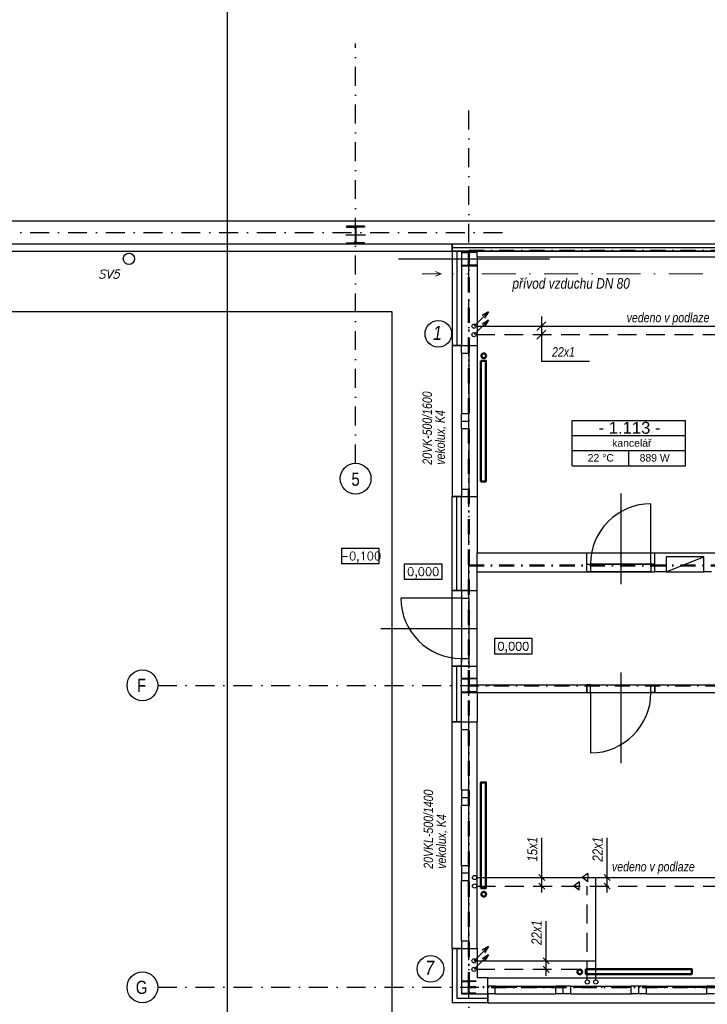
# Model space of a CAD drawing. Header units: millimetres. Extents: x 6435372 to 7248404, y 1559872 to 1886246.
# Tile 44 of 208: x 6639681 to 6648783, y 1760933 to 1773975. Entities that reach past the tile are written whole.
import ezdxf
from ezdxf.enums import TextEntityAlignment as Align

# ---------------------------------------------------------------- set-up
doc = ezdxf.new("R2010")
doc.units = ezdxf.units.MM
for name, pattern in [('DASH', [75, 50, -25]), ('DASHDOT', [1, 0.5, -0.25, 0, -0.25]), ('DASHDOT2', [11, 6, -2.5, 0, -2.5]), ('ČERCHOVANÁ', [1, 0.5, -0.25, 0, -0.25])]:
    doc.linetypes.add(name, pattern=pattern)
for name, color, linetype in [('1__NP___M_STNOSTI__T', 7, 'Continuous'), ('matrice DPS', 122, 'Continuous'), ('UT-popis', 7, 'Continuous'), ('UT_popis', 7, 'Continuous'), ('UT_tělesa-popis', 7, 'Continuous')]:
    doc.layers.add(name, color=color, linetype=linetype)
for name, color, linetype, lineweight in [('LEGENDA', 7, 'Continuous', 0), ('požární úseky', 21, 'ČERCHOVANÁ', 50), ('UT-zařízení', 7, 'Continuous', 30), ('UT_potrubí', 10, 'Continuous', 30), ('UT_telesa', 181, 'Continuous', 50)]:
    doc.layers.add(name, color=color, linetype=linetype, lineweight=lineweight)
doc.styles.add('ARIAL', font='arial.ttf')
doc.styles.add('INDRA', font='ariali.ttf')
doc.styles.add('KURZIVA', font='italic__.ttf')
doc.styles.get("Standard").update_dxf_attribs({"font": 'romans.shx'})
doc.linetypes.add('IZOLACE_POLYSTYREN_EXPANDOVANY', pattern='A,1,[224,CADKON.SHX,S=0.01,R=0,X=-0.5,Y=-1.74],-2', length=3)
doc.linetypes.add('IZOLACE_POLYSTYREN_PENOVY', pattern='A,0.001,[228,CADKON.SHX,S=0.1,R=0,X=0,Y=0],-2', length=2.001)

# ---------------------------------------------------------------- blocks, each defined once
blk = doc.blocks.new('CK_S_EXT_HEAHEA240')
for p, q in [((-120, 115), (120, 115)), ((-120, 115), (-120, 103)), ((-120, 103), (-24.75, 103)), ((-3.75, -82), (-3.75, 82)), ((3.75, -82), (3.75, 82)), ((120, 103), (24.75, 103)), ((120, 115), (120, 103)), ((-120, -115), (-120, -103)), ((-120, -103), (-24.75, -103)), ((-120, -115), (120, -115)), ((120, -103), (24.75, -103)), ((120, -115), (120, -103))]:
    blk.add_line(p, q)
for centre, start, end in [((-24.75, 82), 0, 90), ((24.75, 82), 90, 180), ((-24.75, -82), 270, 0), ((24.75, -82), 180, 270)]:
    blk.add_arc(centre, 21, start, end)
blk = doc.blocks.new('CK_S_EXT_HEAHEA200')
for p, q in [((-100, 95), (100, 95)), ((-100, 95), (-100, 85)), ((-100, 85), (-21.25, 85)), ((-3.25, -67), (-3.25, 67)), ((3.25, -67), (3.25, 67)), ((100, 85), (21.25, 85)), ((100, 95), (100, 85)), ((-100, -95), (-100, -85)), ((-100, -85), (-21.25, -85)), ((-100, -95), (100, -95)), ((100, -85), (21.25, -85)), ((100, -95), (100, -85))]:
    blk.add_line(p, q)
for centre, start, end in [((-21.25, 67), 0, 90), ((21.25, 67), 90, 180), ((-21.25, -67), 270, 0), ((21.25, -67), 180, 270)]:
    blk.add_arc(centre, 18, start, end)
blk = doc.blocks.new('CK_S_EXT_HEAHEA180')
for p, q in [((-90, 85.5), (90, 85.5)), ((-90, 85.5), (-90, 76)), ((-90, 76), (-18, 76)), ((-3, -61), (-3, 61)), ((3, -61), (3, 61)), ((90, 76), (18, 76)), ((90, 85.5), (90, 76)), ((-90, -85.5), (-90, -76)), ((-90, -76), (-18, -76)), ((-90, -85.5), (90, -85.5)), ((90, -76), (18, -76)), ((90, -85.5), (90, -76))]:
    blk.add_line(p, q)
for centre, start, end in [((-18, 61), 0, 90), ((18, 61), 90, 180), ((-18, -61), 270, 0), ((18, -61), 180, 270)]:
    blk.add_arc(centre, 15, start, end)
blk = doc.blocks.new('*U1025')
at = {"color": 0, "linetype": 'ByBlock', "lineweight": -2}
blk.add_lwpolyline([(-5, -2), (5, -2), (5, 2), (-5, 2), (-5, -2)], dxfattribs=at)

msp = doc.modelspace()

# ---------------------------------------------------------------- linework, layer by layer
at = {"layer": '1__NP___M_STNOSTI__T', "color": 7}
for p, q in [((6646994, 1768467), (6646994, 1768667)), ((6646994, 1768667), (6648494, 1768667)), ((6648494, 1768467), (6648494, 1768667)), ((6646994, 1768267), (6646994, 1768467)), ((6646994, 1768467), (6648494, 1768467)), ((6646994, 1768467), (6648494, 1768467)), ((6648494, 1768267), (6648494, 1768467)), ((6646994, 1768067), (6646994, 1768267)), ((6646994, 1768267), (6648494, 1768267)), ((6646994, 1768267), (6648494, 1768267)), ((6647744, 1768067), (6647744, 1768267)), ((6648494, 1768067), (6648494, 1768267)), ((6646994, 1768067), (6648494, 1768067))]:
    msp.add_line(p, q, dxfattribs=at)
at = {"layer": 'matrice DPS', "linetype": 'DASHDOT', "ltscale": 500}
for p, q in [((6644127, 1768099.8), (6644127, 1773658)), ((6645627, 1758519.1), (6645627, 1772865.4)), ((6608814.3, 1771158), (6646127, 1771158)), ((6641509.3, 1765158), (6646127, 1765158)), ((6641509.3, 1761158), (6663127, 1761158))]:
    msp.add_line(p, q, dxfattribs=at)
at = {"layer": 'matrice DPS', "ltscale": 500}
for p, q in [((6656842, 1771308), (6620307, 1771308)), ((6644127, 1771248), (6644127, 1770998)), ((6644257, 1771123), (6643997, 1771123)), ((6620007, 1771008), (6656842, 1771008)), ((6645407, 1770908), (6645407, 1771008)), ((6645407, 1771008), (6645407, 1770908)), ((6645407, 1771008), (6656842, 1771008)), ((6619907, 1770908), (6645407, 1770908)), ((6645407, 1770908), (6645737, 1770908)), ((6645737, 1770908), (6645407, 1770908)), ((6645527, 1770908), (6645407, 1770908)), ((6645407, 1770908), (6645407, 1769658)), ((6645407, 1770908), (6656842, 1770908)), ((6645527, 1770908), (6645527, 1769658)), ((6645627, 1770703), (6645627, 1770913)), ((6645737, 1770833), (6645737, 1770908)), ((6656247, 1770908), (6645737, 1770908)), ((6644697.1, 1770808), (6646693.1, 1770808)), ((6645517, 1770808), (6645737, 1770808)), ((6645737, 1770833), (6649457, 1770833)), ((6645737, 1770833), (6645737, 1769658)), ((6619907, 1770108), (6644607, 1770108)), ((6644607, 1770108), (6644607, 1760597.9)), ((6645407, 1769658), (6645737, 1769658)), ((6645407, 1769658), (6645407, 1767658)), ((6645527, 1769658), (6645407, 1769658)), ((6645527, 1769558), (6645527, 1769658)), ((6645527, 1769658), (6645627, 1769658)), ((6645527, 1769558), (6645527, 1768758)), ((6645527, 1769558), (6645627, 1769558)), ((6645627, 1769558), (6645627, 1769658)), ((6645627, 1769558), (6645627, 1768758)), ((6645737, 1769658), (6645737, 1767658)), ((6645527, 1768658), (6645527, 1768758)), ((6645527, 1768758), (6645627, 1768758)), ((6645627, 1768658), (6645627, 1768758)), ((6645527, 1768658), (6645627, 1768658)), ((6645527, 1768558), (6645527, 1768658)), ((6645627, 1768558), (6645627, 1768658)), ((6645527, 1768558), (6645527, 1767758)), ((6645527, 1768558), (6645627, 1768558)), ((6645627, 1768558), (6645627, 1767758)), ((6645527, 1767758), (6645627, 1767758)), ((6645527, 1767758), (6645527, 1767658)), ((6645627, 1767758), (6645627, 1767658)), ((6645407, 1767658), (6645737, 1767658)), ((6645527, 1767658), (6645407, 1767658)), ((6645407, 1766413), (6645407, 1767658)), ((6645527, 1767658), (6645627, 1767658)), ((6645527, 1766413), (6645527, 1767658)), ((6645737, 1767658), (6645737, 1766913)), ((6647637, 1767699), (6647637, 1766499)), ((6648037, 1766763), (6648037, 1767563)), ((6645737, 1766663), (6645737, 1766913)), ((6645737, 1766913), (6647187, 1766913)), ((6647187, 1766663), (6647187, 1766913)), ((6647187, 1766913), (6648087, 1766913)), ((6648087, 1766663), (6648087, 1766913)), ((6648087, 1766913), (6649457, 1766913)), ((6648237, 1766663), (6648737, 1766858)), ((6648737, 1766858), (6648237, 1766858)), ((6648237, 1766858), (6648237, 1766663)), ((6648737, 1766663), (6648737, 1766858)), ((6647187, 1766763), (6647237, 1766763)), ((6647187, 1766663), (6647187, 1766763)), ((6647187, 1766763), (6648087, 1766763)), ((6648037, 1766763), (6647237, 1766763)), ((6647237, 1766763), (6647237, 1766663)), ((6648087, 1766763), (6648037, 1766763)), ((6648037, 1766763), (6648037, 1766663)), ((6648087, 1766663), (6648087, 1766763)), ((6645737, 1766663), (6647187, 1766663)), ((6645737, 1766413), (6645737, 1766663)), ((6647237, 1766663), (6647187, 1766663)), ((6647187, 1766663), (6648087, 1766663)), ((6648037, 1766663), (6647237, 1766663)), ((6648037, 1766663), (6648087, 1766663)), ((6648237, 1766663), (6648087, 1766663)), ((6648837, 1766663), (6648737, 1766663)), ((6645407, 1766413), (6645737, 1766413)), ((6645407, 1765413), (6645407, 1766413)), ((6645527, 1766413), (6645407, 1766413)), ((6645527, 1766413), (6645527, 1766313)), ((6645627, 1766413), (6645527, 1766413)), ((6645627, 1766313), (6645627, 1766413)), ((6645737, 1765413), (6645737, 1766413)), ((6645527, 1766313), (6644727, 1766313)), ((6645527, 1766363), (6645527, 1765463)), ((6645527, 1766313), (6645527, 1765513)), ((6645527, 1766313), (6645627, 1766313)), ((6645627, 1766313), (6645627, 1765513)), ((6644463, 1765913), (6645727, 1765913)), ((6645527, 1765413), (6645527, 1765513)), ((6645527, 1765513), (6645627, 1765513)), ((6645627, 1765513), (6645627, 1765413)), ((6645407, 1765413), (6645737, 1765413)), ((6645527, 1765413), (6645407, 1765413)), ((6645407, 1764672.5), (6645407, 1765413)), ((6645627, 1765413), (6645527, 1765413)), ((6645527, 1764672.5), (6645527, 1765413)), ((6645737, 1765163), (6645737, 1765413)), ((6645627, 1765053), (6645627, 1765263)), ((6647637, 1765327), (6647637, 1764127)), ((6645517, 1765158), (6645737, 1765158)), ((6645737, 1765163), (6647187, 1765163)), ((6645737, 1765063), (6645737, 1765163)), ((6647187, 1765063), (6647187, 1765163)), ((6647237, 1765163), (6647187, 1765163)), ((6647187, 1765163), (6647187, 1765063)), ((6647237, 1765163), (6648037, 1765163)), ((6647237, 1765063), (6647237, 1765163)), ((6648037, 1765063), (6648037, 1765163)), ((6648037, 1765163), (6648087, 1765163)), ((6648087, 1765063), (6648087, 1765163)), ((6648087, 1765163), (6648087, 1765063)), ((6648087, 1765163), (6650007, 1765163)), ((6645737, 1765063), (6647187, 1765063)), ((6645737, 1765063), (6645737, 1764672.5)), ((6647187, 1765063), (6647237, 1765063)), ((6647187, 1765063), (6648087, 1765063)), ((6647237, 1765063), (6648037, 1765063)), ((6647237, 1765063), (6647237, 1764263)), ((6648087, 1765063), (6648037, 1765063)), ((6648087, 1765063), (6650887, 1765063)), ((6645407, 1761672.5), (6645407, 1764672.5)), ((6645407, 1764672.5), (6645737, 1764672.5)), ((6645527, 1764672.5), (6645407, 1764672.5)), ((6645527, 1764572.5), (6645527, 1764672.5)), ((6645527, 1764672.5), (6645627, 1764672.5)), ((6645627, 1764572.5), (6645627, 1764672.5)), ((6645737, 1761672.5), (6645737, 1764672.5)), ((6645527, 1763772.5), (6645527, 1764572.5)), ((6645527, 1764572.5), (6645627, 1764572.5)), ((6645627, 1763772.5), (6645627, 1764572.5)), ((6645527, 1763772.5), (6645627, 1763772.5)), ((6645527, 1763772.5), (6645527, 1763672.5)), ((6645527, 1763672.5), (6645627, 1763672.5)), ((6645527, 1763672.5), (6645527, 1763572.5)), ((6645627, 1763772.5), (6645627, 1763672.5)), ((6645627, 1763672.5), (6645627, 1763572.5)), ((6645527, 1762772.5), (6645527, 1763572.5)), ((6645527, 1763572.5), (6645627, 1763572.5)), ((6645627, 1762772.5), (6645627, 1763572.5)), ((6645527, 1762772.5), (6645627, 1762772.5)), ((6645527, 1762772.5), (6645527, 1762672.5)), ((6645627, 1762772.5), (6645627, 1762672.5)), ((6645527, 1762672.5), (6645627, 1762672.5)), ((6645527, 1762672.5), (6645527, 1762572.5)), ((6645627, 1762672.5), (6645627, 1762572.5)), ((6645527, 1761772.5), (6645527, 1762572.5)), ((6645527, 1762572.5), (6645627, 1762572.5)), ((6645627, 1761772.5), (6645627, 1762572.5)), ((6645527, 1761772.5), (6645627, 1761772.5)), ((6645527, 1761772.5), (6645527, 1761672.5)), ((6645627, 1761772.5), (6645627, 1761672.5)), ((6645407, 1761672.5), (6645737, 1761672.5)), ((6645527, 1761672.5), (6645407, 1761672.5)), ((6645407, 1761672.5), (6645407, 1760952.5)), ((6645527, 1761672.5), (6645627, 1761672.5)), ((6645527, 1761672.5), (6645527, 1761072.5)), ((6645737, 1761672.5), (6645737, 1761282.5)), ((6645627, 1761062.5), (6645627, 1761253.5)), ((6645877, 1761282.5), (6645737, 1761282.5)), ((6645877, 1761282.5), (6649877, 1761282.5)), ((6645877, 1760952.5), (6645877, 1761282.5)), ((6645527, 1761072.5), (6645877, 1761072.5)), ((6645977, 1761172.5), (6645877, 1761172.5)), ((6645877, 1761072.5), (6645877, 1761172.5)), ((6645977, 1761072.5), (6645877, 1761072.5)), ((6645877, 1761072.5), (6645877, 1760952.5)), ((6645977, 1761172.5), (6646777, 1761172.5)), ((6645977, 1761072.5), (6645977, 1761172.5)), ((6645977, 1761072.5), (6646777, 1761072.5)), ((6646877, 1761172.5), (6646777, 1761172.5)), ((6646777, 1761072.5), (6646777, 1761172.5)), ((6646877, 1761072.5), (6646777, 1761072.5)), ((6646877, 1761072.5), (6646877, 1761172.5)), ((6646977, 1761172.5), (6646877, 1761172.5)), ((6646977, 1761072.5), (6646877, 1761072.5)), ((6646977, 1761172.5), (6647777, 1761172.5)), ((6646977, 1761072.5), (6646977, 1761172.5)), ((6646977, 1761072.5), (6647777, 1761072.5)), ((6647877, 1761172.5), (6647777, 1761172.5)), ((6647777, 1761072.5), (6647777, 1761172.5)), ((6647877, 1761072.5), (6647777, 1761072.5)), ((6647877, 1761072.5), (6647877, 1761172.5)), ((6647977, 1761172.5), (6647877, 1761172.5)), ((6647977, 1761072.5), (6647877, 1761072.5)), ((6647977, 1761172.5), (6648777, 1761172.5)), ((6647977, 1761072.5), (6647977, 1761172.5)), ((6647977, 1761072.5), (6648777, 1761072.5)), ((6648877, 1761172.5), (6648777, 1761172.5)), ((6648777, 1761072.5), (6648777, 1761172.5)), ((6648877, 1761072.5), (6648777, 1761072.5)), ((6645877, 1760952.5), (6645407, 1760952.5)), ((6645877, 1760952.5), (6649877, 1760952.5))]:
    msp.add_line(p, q, dxfattribs=at)
at = {"layer": 'matrice DPS', "linetype": 'IZOLACE_POLYSTYREN_PENOVY', "ltscale": 500}
msp.add_lwpolyline([(6645407, 1770958), (6656842, 1770958)], dxfattribs=at)
at = {"layer": 'matrice DPS', "linetype": 'IZOLACE_POLYSTYREN_EXPANDOVANY', "ltscale": 500}
for points in [[(6645467, 1770908), (6645467, 1769658)], [(6645467, 1766413), (6645467, 1767658)], [(6645467, 1764672.5), (6645467, 1765413)], [(6645467, 1761672.5), (6645467, 1761012.5), (6645877, 1761012.5)]]:
    msp.add_lwpolyline(points, dxfattribs=at)
at = {"layer": 'matrice DPS', "ltscale": 500}
msp.add_lwpolyline([(6648237, 1766663), (6648737, 1766663), (6648737, 1766858), (6648237, 1766858)], close=True, dxfattribs=at)
for centre, radius in [((6641126.4, 1770808), 75), ((6644127, 1767895.9), 203.9), ((6641305.4, 1765158), 203.9), ((6641305.4, 1761158), 203.9)]:
    msp.add_circle(centre, radius, dxfattribs=at)
for centre, start, end in [((6648037, 1766763), 90, 180), ((6645527, 1766313), 180, 270), ((6647237, 1765063), 270, 0)]:
    msp.add_arc(centre, 800, start, end, dxfattribs=at)
at = {"layer": 'požární úseky', "ltscale": 400}
for p, q in [((6645627, 1761158), (6645627, 1770913)), ((6645627, 1770913), (6662127, 1770908)), ((6645627, 1766744.7), (6649657, 1766744.7)), ((6656161.5, 1765158), (6645627, 1765158)), ((6662124, 1761158), (6645627, 1761158))]:
    msp.add_line(p, q, dxfattribs=at)
at = {"layer": 'UT-popis', "ltscale": 400}
for p, q in [((6646528.1, 1769856.5), (6646646.5, 1769974.9)), ((6646587.3, 1770041.7), (6646587.3, 1769453.6)), ((6646528.1, 1769744), (6646646.5, 1769862.4)), ((6646587.3, 1769453.6), (6647225.6, 1769453.6)), ((6646592.2, 1762415.5), (6646592.2, 1763137)), ((6647456, 1762415.5), (6647456, 1763137)), ((6646632, 1762572.4), (6646552.4, 1762651.9)), ((6647199.8, 1762667.5), (6647126.5, 1762612.1)), ((6647199.8, 1762667.5), (6647199.8, 1762612.1)), ((6647495.8, 1762572.4), (6647416.2, 1762651.9)), ((6646632, 1762459.9), (6646552.4, 1762539.4)), ((6647087.3, 1762555), (6647014, 1762499.6)), ((6647087.3, 1762444.3), (6647014, 1762499.6)), ((6647087.3, 1762555), (6647087.3, 1762499.6)), ((6647087.3, 1762444.3), (6647087.3, 1762499.6)), ((6647199.8, 1762556.8), (6647126.5, 1762612.1)), ((6647199.8, 1762556.8), (6647199.8, 1762612.1)), ((6647495.8, 1762459.9), (6647416.2, 1762539.4)), ((6646648.3, 1761312.1), (6646648.3, 1762033.6)), ((6646688.1, 1761469), (6646608.5, 1761548.5)), ((6646688.1, 1761356.5), (6646608.5, 1761436))]:
    msp.add_line(p, q, dxfattribs=at)
at = {"layer": 'UT-zařízení', "lineweight": 18, "ltscale": 400}
for p, q in [((6645260, 1770607.4), (6645007, 1770607.4)), ((6645260, 1770607.4), (6645184.4, 1770637.4)), ((6645260, 1770607.4), (6645184.4, 1770577.4)), ((6645407, 1770694), (6645407, 1770526))]:
    msp.add_line(p, q, dxfattribs=at)
at = {"layer": 'UT-zařízení', "ltscale": 400}
msp.add_line((6645407, 1770650), (6645407, 1770570), dxfattribs=at)
at = {"layer": 'UT-zařízení', "linetype": 'DASHDOT2', "lineweight": 18, "ltscale": 75}
msp.add_line((6650372.6, 1770610), (6645407, 1770610), dxfattribs=at)
at = {"layer": 'UT_popis', "ltscale": 400}
for p, q in [((6645694.9, 1769915.7), (6645885.6, 1770106.4)), ((6645885.6, 1770106.4), (6645801.5, 1770055.7)), ((6645885.6, 1770106.4), (6645834.9, 1770022.2)), ((6645694.9, 1769803.2), (6645885.6, 1769993.9)), ((6645885.6, 1769993.9), (6645801.5, 1769943.2)), ((6645885.6, 1769993.9), (6645834.9, 1769909.7)), ((6645694.9, 1761508.8), (6645885.6, 1761699.4)), ((6645694.9, 1761396.3), (6645885.6, 1761586.9)), ((6645885.6, 1761699.4), (6645801.5, 1761648.7)), ((6645885.6, 1761586.9), (6645801.5, 1761536.2)), ((6645885.6, 1761699.4), (6645834.9, 1761615.3)), ((6645885.6, 1761586.9), (6645834.9, 1761502.8))]:
    msp.add_line(p, q, dxfattribs=at)
for centre in [(6645222.5, 1769813.8), (6645119.9, 1761402.9)]:
    msp.add_circle(centre, 176.2, dxfattribs=at)
at = {"layer": 'UT_potrubí'}
for p, q in [((6645722.4, 1769915.7), (6650193.2, 1769915.7)), ((6645729.8, 1762612.1), (6651431.2, 1762612.1)), ((6647306.9, 1761256.4), (6647306.9, 1762612.1)), ((6645694.9, 1761508.8), (6647306.9, 1761508.8))]:
    msp.add_line(p, q, dxfattribs=at)
at = {"layer": 'UT_potrubí', "linetype": 'DASH', "ltscale": 5}
for p, q in [((6645722.4, 1769803.2), (6650080.7, 1769803.2)), ((6645729.8, 1762499.6), (6651318.7, 1762499.6)), ((6647194.4, 1761254.2), (6647194.4, 1762499.6)), ((6645722.4, 1761396.3), (6647194.4, 1761396.3))]:
    msp.add_line(p, q, dxfattribs=at)
at = {"layer": 'UT_potrubí', "ltscale": 400}
msp.add_lwpolyline([(6642429.5, 1774705.5), (6672129.5, 1774705.5), (6672129.5, 1753705.5), (6642429.5, 1753705.5)], close=True, dxfattribs=at)
for centre in [(6645694.9, 1769915.7), (6645694.9, 1769803.2), (6645702.3, 1762612.1), (6645702.3, 1762499.6), (6645694.9, 1761508.8), (6645694.9, 1761396.3), (6647194.4, 1761229), (6647306.9, 1761229)]:
    msp.add_circle(centre, 27.5, dxfattribs=at)
at = {"layer": 'UT_telesa', "ltscale": 400}
for points in [[(6645787, 1769458), (6645853, 1769458), (6645853, 1767858), (6645787, 1767858)], [(6645787, 1762472.5), (6645787, 1763872.5), (6645853, 1763872.5), (6645853, 1762472.5)], [(6647177, 1761398.5), (6648577, 1761398.5), (6648577, 1761332.5), (6647177, 1761332.5)]]:
    msp.add_lwpolyline(points, close=True, dxfattribs=at)
for centre in [(6645824.2, 1769523.7), (6645824.1, 1762390.3), (6647094.8, 1761362.3)]:
    msp.add_circle(centre, 31.3, dxfattribs=at)

# ---------------------------------------------------------------- block references
at = {"layer": 'matrice DPS', "ltscale": 500, "rotation": 180}
msp.add_blockref('CK_S_EXT_HEAHEA240', (6644127, 1771123), dxfattribs=at)
at = {"layer": 'matrice DPS', "ltscale": 500}
for name, p in [('CK_S_EXT_HEAHEA200', (6645627, 1770808)), ('CK_S_EXT_HEAHEA200', (6645627, 1765158)), ('CK_S_EXT_HEAHEA180', (6645627, 1761158))]:
    msp.add_blockref(name, p, dxfattribs=at)
ref = msp.add_blockref('*U1025', (6644191.4, 1766871), dxfattribs=dict(at, xscale=50, yscale=50, zscale=50))
ref.add_attrib('Výška', '-0,100', dxfattribs={"layer": '0', "color": 0, "linetype": 'ByBlock', "lineweight": -2, "height": 110}).set_placement((6644191.4, 1766871), align=Align.MIDDLE_CENTER)
ref = msp.add_blockref('*U1025', (6645021.7, 1766664.9), dxfattribs=dict(at, xscale=50, yscale=50, zscale=50))
ref.add_attrib('Výška', '0,000', dxfattribs={"layer": '0', "color": 0, "linetype": 'ByBlock', "lineweight": -2, "height": 110}).set_placement((6645021.7, 1766664.9), align=Align.MIDDLE_CENTER)
ref = msp.add_blockref('*U1025', (6646215.3, 1765676.2), dxfattribs=dict(at, xscale=50, yscale=50, zscale=50))
ref.add_attrib('Výška', '0,000', dxfattribs={"layer": '0', "color": 0, "linetype": 'ByBlock', "lineweight": -2, "height": 110}).set_placement((6646215.3, 1765676.2), align=Align.MIDDLE_CENTER)

# ---------------------------------------------------------------- texts
at = {"layer": '1__NP___M_STNOSTI__T', "color": 7, "style": 'ARIAL'}
for s, height, p in [('- 1.113 -', 157.73, (6647343.7, 1768490.5)), ('kancelář', 98.58, (6647523.7, 1768319.3)), ('22 °C', 98.58, (6647200, 1768122)), ('889 W', 98.58, (6647887.5, 1768122))]:
    msp.add_text(s, height=height, dxfattribs=at).set_placement(p)
at = {"layer": 'LEGENDA', "ltscale": 400, "style": 'INDRA', "width": 0.8}
msp.add_text('přívod vzduchu DN 80', height=140.625, dxfattribs=at).set_placement((6646203, 1770411.3))
at = {"layer": 'matrice DPS', "ltscale": 500, "style": 'KURZIVA'}
msp.add_text('SV5', height=115, dxfattribs=at).set_placement((6640718.7, 1770548.2))
at = {"layer": 'matrice DPS', "ltscale": 500, "style": 'ARIAL', "width": 0.8}
for s, p in [('5', (6644127, 1767887.4)), ('F', (6641293.8, 1765158)), ('G', (6641293.8, 1761158))]:
    msp.add_text(s, height=175, dxfattribs=at).set_placement(p, align=Align.MIDDLE)
at = {"layer": 'UT-popis', "ltscale": 400, "style": 'INDRA', "width": 0.8}
for s, p in [('15x1', (6646533.8, 1762823.5)), ('22x1', (6647397.6, 1762823.5)), ('22x1', (6646589.9, 1761720.1))]:
    msp.add_text(s, height=135, rotation=90, dxfattribs=at).set_placement(p)
at = {"layer": 'UT_popis', "linetype": 'Continuous', "style": 'INDRA', "width": 0.8}
for s, height, p in [('vedeno v podlaze', 125, (6647715.7, 1769966.5)), ('1', 187.5, (6645152.6, 1769732.2)), ('22x1', 125, (6646727.6, 1769512.4)), ('vedeno v podlaze', 125, (6647521.3, 1762693.5)), ('7', 187.5, (6645049.9, 1761321.4))]:
    msp.add_text(s, height=height, dxfattribs=at).set_placement(p)
at = {"layer": 'UT_tělesa-popis', "ltscale": 400, "style": 'INDRA', "width": 0.8}
for s, p in [('20VK-500/1600', (6645138, 1768080.4)), ('vekolux, K4', (6645309.4, 1768080.4)), ('20VKL-500/1400', (6645153.1, 1762728.3)), ('vekolux, K4', (6645324.6, 1762728.3))]:
    msp.add_text(s, height=125, rotation=90, dxfattribs=at).set_placement(p)

doc.saveas('drawing.dxf')
